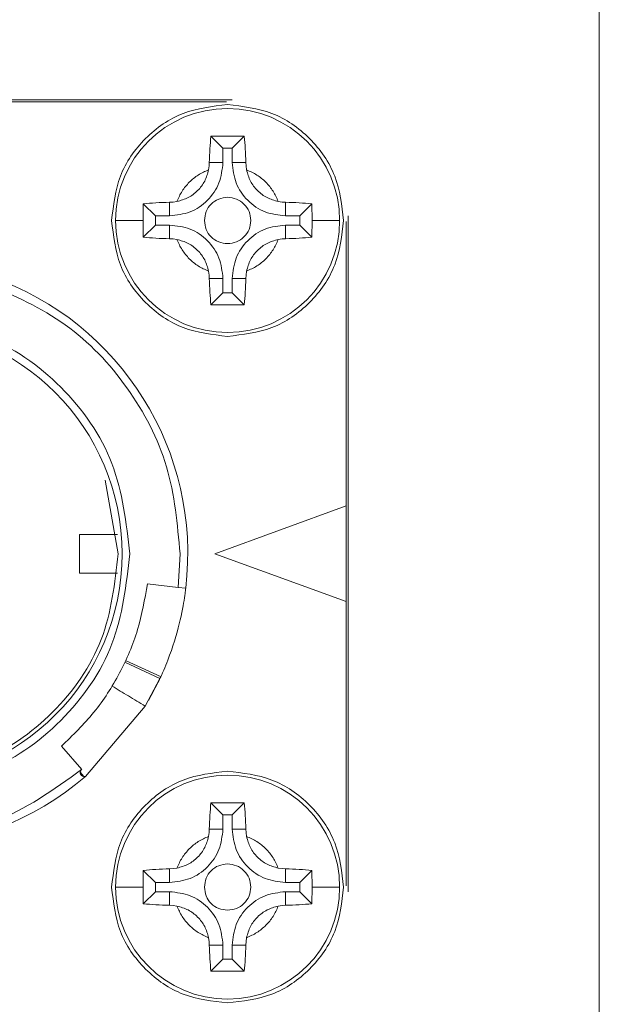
# Model space of a CAD drawing. Header units: millimetres. Extents: x 51337 to 61814, y -21781 to -12277.
# Tile 86 of 256: x 52844 to 52859, y -14607 to -14582. Entities that reach past the tile are written whole.
import ezdxf

# ---------------------------------------------------------------- set-up
doc = ezdxf.new("R2010")
doc.units = ezdxf.units.MM
doc.header["$LTSCALE"] = 0.3175
doc.layers.add('1轮廓实线层', color=7, linetype='Continuous', lineweight=18)
doc.layers.add('粗实线', color=7, linetype='Continuous', lineweight=18)

msp = doc.modelspace()

# ---------------------------------------------------------------- linework, layer by layer
at = {"layer": '1轮廓实线层', "ltscale": 30}
for centre, radius, start, end in [((52849.16392, -14586.82784), 2.9, 0, 180), ((52849.16392, -14586.82784), 2.9, 180, 0), ((52840.53392, -14595.45784), 7.6, 353.249563, 70.658062), ((52840.53392, -14595.45784), 7.6, 233.249563, 310.658062), ((52849.16392, -14604.08784), 2.9, 0, 180), ((52849.16392, -14604.08784), 2.9, 180, 0)]:
    msp.add_arc(centre, radius, start, end, dxfattribs=at)
at = {"layer": '粗实线', "ltscale": 30}
for p, q in [((52858.78392, -14569.20782), (52858.78392, -14645.2078)), ((52831.78392, -14583.70784), (52849.28392, -14583.70784)), ((52831.93392, -14583.75779), (52849.13392, -14583.75779)), ((52849.59443, -14584.64733), (52848.73341, -14584.64733)), ((52848.73341, -14584.64733), (52849.04494, -14584.95883)), ((52849.2829, -14584.95883), (52849.59443, -14584.64733)), ((52849.04494, -14584.95883), (52849.04494, -14585.32778)), ((52849.2829, -14584.95883), (52849.04494, -14584.95883)), ((52849.2829, -14585.32778), (52849.2829, -14584.95883)), ((52848.6865, -14585.41564), (52848.67217, -14585.51708)), ((52848.69155, -14585.32778), (52848.6865, -14585.41564)), ((52848.69155, -14585.32778), (52849.04494, -14585.32778)), ((52849.2829, -14585.32778), (52849.63628, -14585.32778)), ((52849.64134, -14585.41564), (52849.63628, -14585.32778)), ((52849.65566, -14585.51708), (52849.64134, -14585.41564)), ((52846.98341, -14586.39732), (52846.97912, -14586.82779)), ((52846.9834, -14586.39732), (52847.29494, -14586.70882)), ((52847.75216, -14586.35036), (52847.66386, -14586.35548)), ((52847.66386, -14586.35548), (52847.66392, -14586.70882)), ((52847.85316, -14586.33605), (52847.75216, -14586.35036)), ((52850.57567, -14586.35036), (52850.47468, -14586.33605)), ((52850.66397, -14586.35548), (52850.57567, -14586.35036)), ((52850.66392, -14586.70882), (52850.66397, -14586.35548)), ((52851.0329, -14586.70882), (52851.34443, -14586.39732)), ((52851.34871, -14586.82779), (52851.34443, -14586.39732)), ((52847.66392, -14586.70882), (52847.29494, -14586.70882)), ((52847.29494, -14586.94676), (52847.29494, -14586.70882)), ((52851.0329, -14586.70882), (52850.66392, -14586.70882)), ((52851.0329, -14586.70882), (52851.0329, -14586.94676)), ((52852.28392, -14586.70786), (52852.28392, -14604.20779)), ((52846.97912, -14586.82779), (52846.98341, -14587.25837)), ((52846.98341, -14587.25837), (52847.29494, -14586.94676)), ((52847.66392, -14586.94676), (52847.29494, -14586.94676)), ((52847.66392, -14586.94676), (52847.66386, -14587.30022)), ((52850.66397, -14587.30022), (52850.66392, -14586.94676)), ((52851.0329, -14586.94676), (52850.66392, -14586.94676)), ((52851.0329, -14586.94676), (52851.34443, -14587.25837)), ((52851.34443, -14587.25837), (52851.34871, -14586.82779)), ((52852.23392, -14586.85783), (52852.23392, -14594.22031)), ((52847.66386, -14587.30022), (52847.75216, -14587.30534)), ((52847.75216, -14587.30534), (52847.85316, -14587.31953)), ((52850.47468, -14587.31953), (52850.57567, -14587.30534)), ((52850.57567, -14587.30534), (52850.66397, -14587.30022)), ((52848.67217, -14588.13861), (52848.6865, -14588.23994)), ((52848.6865, -14588.23994), (52848.69155, -14588.32792)), ((52849.63628, -14588.32792), (52849.64134, -14588.23994)), ((52849.64134, -14588.23994), (52849.65566, -14588.13861)), ((52848.69155, -14588.32792), (52849.04494, -14588.3278)), ((52849.04494, -14588.69687), (52849.04494, -14588.3278)), ((52849.2829, -14588.3278), (52849.63628, -14588.32792)), ((52849.2829, -14588.3278), (52849.2829, -14588.69687)), ((52848.7334, -14589.00837), (52849.04494, -14588.69687)), ((52849.2829, -14588.69687), (52849.04494, -14588.69687)), ((52849.2829, -14588.69687), (52849.59443, -14589.00837)), ((52848.73341, -14589.00837), (52849.59443, -14589.00837)), ((52846.33392, -14595.45783), (52845.99822, -14593.55405)), ((52848.83392, -14595.45783), (52852.23392, -14594.22031)), ((52852.23392, -14594.22031), (52852.23392, -14596.69534)), ((52845.33392, -14594.95786), (52845.33392, -14595.45783)), ((52846.31232, -14594.95786), (52845.33392, -14594.95786)), ((52845.33392, -14595.45783), (52845.33392, -14595.95779)), ((52847.93392, -14595.45783), (52847.88262, -14596.3277)), ((52852.23392, -14596.69534), (52848.83392, -14595.45783)), ((52845.33392, -14595.95779), (52846.31232, -14595.95779)), ((52847.08816, -14596.23364), (52847.88262, -14596.3277)), ((52847.88262, -14596.3277), (52848.08123, -14596.35118)), ((52852.23392, -14596.69534), (52852.23392, -14604.05782)), ((52847.44215, -14598.64024), (52846.52283, -14598.21716)), ((52847.41293, -14598.68876), (52846.5078, -14598.26366)), ((52847.41294, -14598.68876), (52847.02995, -14599.4027)), ((52847.02995, -14599.4027), (52845.48565, -14601.22326)), ((52844.86292, -14600.43982), (52845.38765, -14601.04362)), ((52845.35222, -14601.11455), (52845.44305, -14601.22112)), ((52845.48565, -14601.22326), (52845.44305, -14601.22112)), ((52849.59443, -14601.90729), (52848.73341, -14601.90729)), ((52848.73341, -14601.90729), (52849.04494, -14602.2189)), ((52849.2829, -14602.2189), (52849.59443, -14601.90729)), ((52849.04494, -14602.2189), (52849.04494, -14602.58785)), ((52849.2829, -14602.2189), (52849.04494, -14602.2189)), ((52849.2829, -14602.58785), (52849.2829, -14602.2189)), ((52848.6865, -14602.67571), (52848.67217, -14602.77704)), ((52848.69155, -14602.58773), (52848.6865, -14602.67571)), ((52848.69155, -14602.58773), (52849.04494, -14602.58785)), ((52849.2829, -14602.58785), (52849.63628, -14602.58773)), ((52849.64134, -14602.67571), (52849.63628, -14602.58773)), ((52849.65566, -14602.77704), (52849.64134, -14602.67571)), ((52847.85316, -14603.59613), (52847.75216, -14603.61043)), ((52850.57567, -14603.61043), (52850.47468, -14603.59613)), ((52846.98341, -14603.65728), (52846.97912, -14604.08786)), ((52846.9834, -14603.65728), (52847.29494, -14603.96889)), ((52847.75216, -14603.61043), (52847.66386, -14603.61544)), ((52847.66386, -14603.61544), (52847.66392, -14603.96889)), ((52850.66397, -14603.61544), (52850.57567, -14603.61043)), ((52850.66392, -14603.96889), (52850.66397, -14603.61544)), ((52851.0329, -14603.96889), (52851.34443, -14603.65728)), ((52851.34871, -14604.08786), (52851.34443, -14603.65728)), ((52846.97912, -14604.08786), (52846.98341, -14604.51833)), ((52847.66392, -14603.96889), (52847.29494, -14603.96889)), ((52847.29494, -14604.20683), (52847.29494, -14603.96889)), ((52851.0329, -14603.96889), (52850.66392, -14603.96889)), ((52851.0329, -14603.96889), (52851.0329, -14604.20683)), ((52851.34443, -14604.51833), (52851.34871, -14604.08786)), ((52846.98341, -14604.51833), (52847.29494, -14604.20683)), ((52847.66392, -14604.20683), (52847.29494, -14604.20683)), ((52847.66392, -14604.20683), (52847.66386, -14604.56017)), ((52850.66397, -14604.56017), (52850.66392, -14604.20683)), ((52851.0329, -14604.20683), (52850.66392, -14604.20683)), ((52851.0329, -14604.20683), (52851.34443, -14604.51833)), ((52847.66386, -14604.56017), (52847.75216, -14604.5653)), ((52847.75216, -14604.5653), (52847.85316, -14604.5796)), ((52850.47468, -14604.5796), (52850.57567, -14604.5653)), ((52850.57567, -14604.5653), (52850.66397, -14604.56017)), ((52848.67217, -14605.39857), (52848.6865, -14605.50002)), ((52848.6865, -14605.50002), (52848.69155, -14605.58787)), ((52848.69155, -14605.58787), (52849.04494, -14605.58787)), ((52849.04494, -14605.95683), (52849.04494, -14605.58787)), ((52849.2829, -14605.58787), (52849.63628, -14605.58787)), ((52849.2829, -14605.58787), (52849.2829, -14605.95683)), ((52849.63628, -14605.58787), (52849.64134, -14605.50002)), ((52849.64134, -14605.50002), (52849.65566, -14605.39857)), ((52848.7334, -14606.26832), (52849.04494, -14605.95683)), ((52849.2829, -14605.95683), (52849.04494, -14605.95683)), ((52849.2829, -14605.95683), (52849.59443, -14606.26832)), ((52848.73341, -14606.26832), (52849.59443, -14606.26832))]:
    msp.add_line(p, q, dxfattribs=at)
msp.add_circle((52840.53392, -14595.45784), 5.9, dxfattribs=at)
for points, knots in [([(52846.16392, -14586.82779), (52846.20902, -14586.4347), (52846.29923, -14585.64849), (52846.99291, -14584.65682), (52847.98459, -14583.96309), (52848.77081, -14583.87295), (52849.16392, -14583.82789)], [0, 0, 0, 0, 41313.18906266, 82630.80066778, 123945.60929978, 165260.51969264, 165260.51969264, 165260.51969264, 165260.51969264]), ([(52849.16392, -14583.82789), (52849.55703, -14583.87295), (52850.34324, -14583.96309), (52851.33492, -14584.65682), (52852.0286, -14585.64849), (52852.11881, -14586.4347), (52852.16392, -14586.82779)], [0, 0, 0, 0, 41323.16442087, 82646.210937, 123972.05185247, 165293.48008, 165293.48008, 165293.48008, 165293.48008]), ([(52848.7334, -14584.64733), (52848.723, -14584.75339), (52848.70212, -14584.96624), (52848.69508, -14585.20698), (52848.69155, -14585.32778)], [0, 0, 0, 0, 46449.95275574, 93226.99236324, 93226.99236324, 93226.99236324, 93226.99236324]), ([(52849.63628, -14585.32778), (52849.63275, -14585.20698), (52849.62572, -14584.96624), (52849.60483, -14584.75339), (52849.59443, -14584.64733)], [0, 0, 0, 0, 46779.70373677, 93232.30428661, 93232.30428661, 93232.30428661, 93232.30428661]), ([(52847.66392, -14586.70882), (52847.84488, -14586.68805), (52848.2068, -14586.64651), (52848.66329, -14586.3272), (52848.98268, -14585.87072), (52849.02418, -14585.50877), (52849.04494, -14585.32778)], [0, 0, 0, 0, 41319.21160388, 82636.70840366, 123952.67443908, 165277.66601113, 165277.66601113, 165277.66601113, 165277.66601113]), ([(52849.2829, -14585.32778), (52849.30365, -14585.50877), (52849.34515, -14585.87072), (52849.66454, -14586.3272), (52850.12103, -14586.64651), (52850.48295, -14586.68805), (52850.66392, -14586.70882)], [0, 0, 0, 0, 41327.47460127, 82645.90328324, 123965.91235399, 165287.60663979, 165287.60663979, 165287.60663979, 165287.60663979]), ([(52848.67215, -14585.51708), (52848.58107, -14585.55761), (52848.39876, -14585.63872), (52848.16772, -14585.8314), (52847.97471, -14586.06241), (52847.89369, -14586.24479), (52847.85315, -14586.33605)], [0, 0, 0, 0, 41285.28496754, 82635.45416482, 123923.89268011, 165277.69132154, 165277.69132154, 165277.69132154, 165277.69132154]), ([(52848.67217, -14585.51708), (52848.64447, -14585.61632), (52848.58906, -14585.8148), (52848.399, -14586.06295), (52848.15087, -14586.25304), (52847.95239, -14586.30838), (52847.85316, -14586.33605)], [0, 0, 0, 0, 41318.97730434, 82644.90981838, 123962.57695761, 165278.84142104, 165278.84142104, 165278.84142104, 165278.84142104]), ([(52850.47468, -14586.33605), (52850.37544, -14586.30838), (52850.17696, -14586.25304), (52849.92883, -14586.06295), (52849.73877, -14585.8148), (52849.68336, -14585.61632), (52849.65566, -14585.51708)], [0, 0, 0, 0, 41320.11994486, 82641.64269643, 123971.46884686, 165294.3018858, 165294.3018858, 165294.3018858, 165294.3018858]), ([(52850.47468, -14586.33605), (52850.43418, -14586.24496), (52850.35311, -14586.06262), (52850.16032, -14585.83167), (52849.92937, -14585.63857), (52849.74697, -14585.5576), (52849.65569, -14585.51708)], [0, 0, 0, 0, 41286.26883803, 82647.21795788, 123934.08293937, 165295.94839892, 165295.94839892, 165295.94839892, 165295.94839892]), ([(52848.56392, -14586.82779), (52848.57294, -14586.74917), (52848.59098, -14586.59193), (52848.72972, -14586.3936), (52848.92805, -14586.25485), (52849.08529, -14586.23682), (52849.16392, -14586.22781)], [0, 0, 0, 0, 41318.7214967, 82641.81997744, 123962.20631085, 165282.57525645, 165282.57525645, 165282.57525645, 165282.57525645]), ([(52849.16392, -14586.22781), (52849.24254, -14586.23682), (52849.39978, -14586.25485), (52849.59812, -14586.3936), (52849.73685, -14586.59193), (52849.7549, -14586.74917), (52849.76392, -14586.82779)], [0, 0, 0, 0, 41322.07752151, 82644.09181573, 123968.81836413, 165289.16775605, 165289.16775605, 165289.16775605, 165289.16775605]), ([(52847.66386, -14586.35548), (52847.54306, -14586.35901), (52847.3023, -14586.36603), (52847.08945, -14586.38692), (52846.9834, -14586.39732)], [0, 0, 0, 0, 46774.68641942, 93219.55512916, 93219.55512916, 93219.55512916, 93219.55512916]), ([(52851.34443, -14586.39732), (52851.23838, -14586.38692), (52851.02553, -14586.36603), (52850.78478, -14586.35901), (52850.66397, -14586.35548)], [0, 0, 0, 0, 46454.40448938, 93238.69440461, 93238.69440461, 93238.69440461, 93238.69440461]), ([(52849.16392, -14589.82781), (52848.7708, -14589.78275), (52847.98454, -14589.69264), (52846.99299, -14588.99875), (52846.29917, -14588.00716), (52846.209, -14587.22092), (52846.16392, -14586.82779)], [0, 0, 0, 0, 41314.42239952, 82631.08070453, 123944.70581126, 165261.53361327, 165261.53361327, 165261.53361327, 165261.53361327]), ([(52846.97923, -14586.82779), (52846.86001, -14586.82779), (52846.62265, -14586.82779), (52846.33632, -14586.82779), (52846.29085, -14586.82779), (52846.26392, -14586.82779)], [0, 0, 0, 0, 38423.57737243, 76501.46557907, 131811.14350666, 131811.14350666, 131811.14350666, 131811.14350666]), ([(52847.66392, -14586.94676), (52847.84489, -14586.96752), (52848.20684, -14587.00904), (52848.66326, -14587.32851), (52848.98267, -14587.78494), (52849.02418, -14588.14684), (52849.04494, -14588.3278)], [0, 0, 0, 0, 41319.67907666, 82642.72216901, 123959.15564049, 165275.6492815, 165275.6492815, 165275.6492815, 165275.6492815]), ([(52849.16392, -14587.42789), (52849.08529, -14587.41883), (52848.92806, -14587.40071), (52848.72976, -14587.262), (52848.59093, -14587.06371), (52848.57292, -14586.90645), (52848.56392, -14586.82779)], [0, 0, 0, 0, 41322.71543117, 82641.33970406, 123945.1831516, 165282.77850087, 165282.77850087, 165282.77850087, 165282.77850087]), ([(52849.76392, -14586.82779), (52849.75491, -14586.90645), (52849.7369, -14587.06371), (52849.59807, -14587.262), (52849.39977, -14587.40071), (52849.24254, -14587.41883), (52849.16392, -14587.42789)], [0, 0, 0, 0, 41339.2239704, 82644.69470931, 123964.94685591, 165289.3709263, 165289.3709263, 165289.3709263, 165289.3709263]), ([(52852.16392, -14586.82779), (52852.11883, -14587.22092), (52852.02866, -14588.00716), (52851.33484, -14588.99875), (52850.34329, -14589.69264), (52849.55703, -14589.78275), (52849.16392, -14589.82781)], [0, 0, 0, 0, 41325.06880596, 82646.92354112, 123971.82121279, 165294.49865648, 165294.49865648, 165294.49865648, 165294.49865648]), ([(52849.2829, -14588.3278), (52849.30365, -14588.14684), (52849.34517, -14587.78494), (52849.66457, -14587.32851), (52850.12099, -14587.00904), (52850.48295, -14586.96752), (52850.66392, -14586.94676)], [0, 0, 0, 0, 41319.53974865, 82638.99948247, 123965.1188545, 165287.84427365, 165287.84427365, 165287.84427365, 165287.84427365]), ([(52852.06392, -14586.82779), (52852.05319, -14586.82779), (52852.03092, -14586.82779), (52851.82447, -14586.82779), (52851.53029, -14586.82779), (52851.34862, -14586.82779)], [0, 0, 0, 0, 34597.51181485, 71794.26070033, 131851.44635673, 131851.44635673, 131851.44635673, 131851.44635673]), ([(52846.9834, -14587.25837), (52847.08945, -14587.26878), (52847.3023, -14587.28966), (52847.54305, -14587.29669), (52847.66386, -14587.30022)], [0, 0, 0, 0, 46443.52541873, 93218.93592824, 93218.93592824, 93218.93592824, 93218.93592824]), ([(52850.66397, -14587.30022), (52850.78478, -14587.29669), (52851.02553, -14587.28966), (52851.23838, -14587.26878), (52851.34443, -14587.25837)], [0, 0, 0, 0, 46784.95465506, 93237.95650086, 93237.95650086, 93237.95650086, 93237.95650086]), ([(52847.85315, -14587.31965), (52847.89365, -14587.41073), (52847.97472, -14587.59307), (52848.16751, -14587.82402), (52848.39846, -14588.01713), (52848.58086, -14588.09809), (52848.67215, -14588.13861)], [0, 0, 0, 0, 41281.02306227, 82636.68794719, 123918.27815865, 165274.8592662, 165274.8592662, 165274.8592662, 165274.8592662]), ([(52847.85316, -14587.31953), (52847.95239, -14587.34724), (52848.15085, -14587.40267), (52848.399, -14587.59274), (52848.58906, -14587.8409), (52848.64447, -14588.03938), (52848.67217, -14588.13861)], [0, 0, 0, 0, 41319.60226247, 82635.31748807, 123959.29769799, 165276.34369255, 165276.34369255, 165276.34369255, 165276.34369255]), ([(52849.65566, -14588.13861), (52849.68336, -14588.03938), (52849.73877, -14587.8409), (52849.92883, -14587.59274), (52850.17698, -14587.40267), (52850.37544, -14587.34724), (52850.47468, -14587.31953)], [0, 0, 0, 0, 41320.88637039, 82648.76552283, 123968.34166758, 165291.80521244, 165291.80521244, 165291.80521244, 165291.80521244]), ([(52849.65569, -14588.13861), (52849.74677, -14588.09809), (52849.92907, -14588.01698), (52850.16011, -14587.8243), (52850.35313, -14587.59329), (52850.43414, -14587.41091), (52850.47468, -14587.31965)], [0, 0, 0, 0, 41289.14568781, 82643.1816729, 123935.48120335, 165293.11805737, 165293.11805737, 165293.11805737, 165293.11805737]), ([(52842.9445, -14588.46143), (52843.64511, -14588.77543), (52845.04634, -14589.40342), (52846.64456, -14591.10007), (52847.72803, -14593.1638), (52847.86529, -14594.69314), (52847.93392, -14595.45783)], [0, 0, 0, 0, 41307.77079517, 82616.42089648, 123922.48873485, 165230.65162724, 165230.65162724, 165230.65162724, 165230.65162724]), ([(52848.69155, -14588.32792), (52848.69508, -14588.44871), (52848.70212, -14588.68946), (52848.723, -14588.90231), (52848.7334, -14589.00837)], [0, 0, 0, 0, 46776.14749458, 93225.20749255, 93225.20749255, 93225.20749255, 93225.20749255]), ([(52849.59443, -14589.00837), (52849.60483, -14588.90231), (52849.62572, -14588.68946), (52849.63275, -14588.44871), (52849.63628, -14588.32792)], [0, 0, 0, 0, 46451.76774008, 93230.63973441, 93230.63973441, 93230.63973441, 93230.63973441]), ([(52840.53392, -14589.35789), (52841.33324, -14589.44958), (52842.93188, -14589.63296), (52844.94824, -14591.04352), (52846.35883, -14593.05986), (52846.54222, -14594.65851), (52846.63392, -14595.45783)], [0, 0, 0, 0, 41303.376924, 82606.39560866, 123909.98412197, 165213.20542673, 165213.20542673, 165213.20542673, 165213.20542673]), ([(52846.63392, -14595.45783), (52846.54222, -14596.25715), (52846.35883, -14597.85579), (52844.94824, -14599.87214), (52842.93187, -14601.28267), (52841.33324, -14601.46615), (52840.53392, -14601.55788)], [0, 0, 0, 0, 41303.64511809, 82607.65744849, 123911.0999444, 165215.30431145, 165215.30431145, 165215.30431145, 165215.30431145]), ([(52840.53392, -14601.25784), (52841.29392, -14601.17062), (52842.81392, -14600.9962), (52844.73117, -14599.6551), (52846.07235, -14597.73787), (52846.24673, -14596.21783), (52846.33392, -14595.45783)], [0, 0, 0, 0, 41302.86989308, 82604.53910431, 123908.19864861, 165210.77949103, 165210.77949103, 165210.77949103, 165210.77949103]), ([(52844.86292, -14600.43982), (52845.15516, -14600.15741), (52845.73962, -14599.59259), (52846.39654, -14598.55948), (52846.88103, -14597.43512), (52847.01912, -14596.63414), (52847.08816, -14596.23364)], [0, 0, 0, 0, 41310.23019574, 82619.80022882, 123929.87741961, 165241.04140381, 165241.04140381, 165241.04140381, 165241.04140381]), ([(52848.08123, -14596.35118), (52848.07985, -14596.36337), (52848.07707, -14596.3879), (52848.04325, -14596.64552), (52847.94398, -14597.22136), (52847.69921, -14598.03597), (52847.4011, -14598.73611), (52847.21058, -14599.08442), (52847.11571, -14599.25786)], [0, 0, 0, 0, 29526.88627709, 59450.11283511, 118652.97153618, 177855.31430227, 207704.46378295, 237309.98793652, 237309.98793652, 237309.98793652, 237309.98793652]), ([(52847.43609, -14598.63905), (52847.43648, -14598.63818), (52847.43899, -14598.6326), (52847.43649, -14598.63828), (52847.42924, -14598.65394), (52847.41834, -14598.67722), (52847.41294, -14598.68876)], [0, 0, 0, 0, 9445.26136158, 61055.29546989, 113599.05646968, 165262.54101619, 165262.54101619, 165262.54101619, 165262.54101619]), ([(52847.02995, -14599.4027), (52846.88578, -14599.31459), (52846.60135, -14599.14076), (52846.31596, -14598.96849), (52846.17523, -14598.88354)], [0, 0, 0, 0, 47245.34618448, 93209.92065594, 93209.92065594, 93209.92065594, 93209.92065594]), ([(52845.38747, -14601.04385), (52844.66052, -14601.5655), (52843.20661, -14602.60881), (52841.42482, -14602.77485), (52840.53392, -14602.85786)], [0, 0, 0, 0, 46591.77281747, 93184.45833357, 93184.45833357, 93184.45833357, 93184.45833357]), ([(52845.44305, -14601.22112), (52845.43203, -14601.21951), (52845.40938, -14601.21621), (52845.38402, -14601.19912), (52845.36499, -14601.17728), (52845.35337, -14601.15115), (52845.34932, -14601.12163), (52845.35516, -14601.09169), (52845.36737, -14601.06437), (52845.38098, -14601.05048), (52845.38747, -14601.04385)], [0, 0, 0, 0, 43019.72663526, 88420.87943331, 129854.38396158, 169945.25949363, 210921.53528982, 249339.57488088, 280708.28056713, 309317.24458431, 309317.24458431, 309317.24458431, 309317.24458431]), ([(52846.16392, -14604.08786), (52846.20901, -14603.69473), (52846.29918, -14602.9085), (52846.99296, -14601.91688), (52847.9846, -14601.22319), (52848.77081, -14601.13296), (52849.16392, -14601.08784)], [0, 0, 0, 0, 41313.41365146, 82623.62487228, 123934.53156876, 165246.36074764, 165246.36074764, 165246.36074764, 165246.36074764]), ([(52849.16392, -14601.08784), (52849.55703, -14601.13296), (52850.34324, -14601.22319), (52851.33488, -14601.91688), (52852.02865, -14602.9085), (52852.11883, -14603.69473), (52852.16392, -14604.08786)], [0, 0, 0, 0, 41320.08960657, 82639.2404249, 123957.68649619, 165279.34637314, 165279.34637314, 165279.34637314, 165279.34637314]), ([(52848.7334, -14601.90729), (52848.723, -14602.01334), (52848.70212, -14602.22619), (52848.69508, -14602.46694), (52848.69155, -14602.58773)], [0, 0, 0, 0, 46445.99858506, 93219.05617779, 93219.05617779, 93219.05617779, 93219.05617779]), ([(52849.63628, -14602.58773), (52849.63275, -14602.46694), (52849.62572, -14602.22619), (52849.60483, -14602.01334), (52849.59443, -14601.90729)], [0, 0, 0, 0, 46775.72356591, 93224.3717759, 93224.3717759, 93224.3717759, 93224.3717759]), ([(52847.66392, -14603.96889), (52847.84488, -14603.94812), (52848.2068, -14603.90659), (52848.66334, -14603.58727), (52848.98263, -14603.13073), (52849.02417, -14602.7688), (52849.04494, -14602.58785)], [0, 0, 0, 0, 41316.01992877, 82630.3251859, 123950.69973771, 165263.53451293, 165263.53451293, 165263.53451293, 165263.53451293]), ([(52848.67215, -14602.77704), (52848.58106, -14602.81755), (52848.39871, -14602.89865), (52848.16781, -14603.09148), (52847.97463, -14603.32239), (52847.89368, -14603.50481), (52847.85315, -14603.59613)], [0, 0, 0, 0, 41278.67574536, 82632.61270293, 123901.59385309, 165263.55034308, 165263.55034308, 165263.55034308, 165263.55034308]), ([(52848.67217, -14602.77704), (52848.64447, -14602.87627), (52848.58906, -14603.07475), (52848.399, -14603.32291), (52848.15085, -14603.51298), (52847.95239, -14603.56841), (52847.85316, -14603.59613)], [0, 0, 0, 0, 41314.12068997, 82635.19577211, 123948.00645097, 165264.70389344, 165264.70389344, 165264.70389344, 165264.70389344]), ([(52849.2829, -14602.58785), (52849.30366, -14602.7688), (52849.3452, -14603.13073), (52849.6645, -14603.58727), (52850.12104, -14603.90659), (52850.48295, -14603.94812), (52850.66392, -14603.96889)], [0, 0, 0, 0, 41315.31905579, 82638.15850637, 123954.97782229, 165273.48222317, 165273.48222317, 165273.48222317, 165273.48222317]), ([(52850.47468, -14603.59613), (52850.37544, -14603.56841), (52850.17698, -14603.51298), (52849.92883, -14603.32291), (52849.73877, -14603.07475), (52849.68336, -14602.87627), (52849.65566, -14602.77704)], [0, 0, 0, 0, 41320.55656682, 82637.22600699, 123962.19787076, 165280.1774444, 165280.1774444, 165280.1774444, 165280.1774444]), ([(52850.47468, -14603.59613), (52850.43419, -14603.50499), (52850.35318, -14603.32261), (52850.16028, -14603.09174), (52849.92935, -14602.89866), (52849.74697, -14602.8176), (52849.65569, -14602.77704)], [0, 0, 0, 0, 41295.19013363, 82637.4169825, 123918.42438673, 165281.82294734, 165281.82294734, 165281.82294734, 165281.82294734]), ([(52848.56392, -14604.08786), (52848.57294, -14604.00925), (52848.59098, -14603.852), (52848.72972, -14603.65367), (52848.92805, -14603.51492), (52849.08529, -14603.4969), (52849.16392, -14603.48788)], [0, 0, 0, 0, 41315.18974266, 82634.75609523, 123951.6105323, 165268.44758304, 165268.44758304, 165268.44758304, 165268.44758304]), ([(52849.16392, -14603.48788), (52849.24254, -14603.4969), (52849.39978, -14603.51492), (52849.59812, -14603.65367), (52849.73685, -14603.852), (52849.7549, -14604.00925), (52849.76392, -14604.08786)], [0, 0, 0, 0, 41318.54686955, 82637.03051722, 123958.22618733, 165275.04507496, 165275.04507496, 165275.04507496, 165275.04507496]), ([(52847.66386, -14603.61544), (52847.54306, -14603.61896), (52847.3023, -14603.62599), (52847.08945, -14603.64687), (52846.9834, -14603.65728)], [0, 0, 0, 0, 46770.7063252, 93211.62300516, 93211.62300516, 93211.62300516, 93211.62300516]), ([(52851.34443, -14603.65728), (52851.23838, -14603.64687), (52851.02553, -14603.62599), (52850.78478, -14603.61896), (52850.66397, -14603.61544)], [0, 0, 0, 0, 46450.4601609, 93230.77773791, 93230.77773791, 93230.77773791, 93230.77773791]), ([(52849.16392, -14607.08788), (52848.77081, -14607.04277), (52847.9846, -14606.95254), (52846.99291, -14606.25884), (52846.29923, -14605.26716), (52846.20902, -14604.48095), (52846.16392, -14604.08786)], [0, 0, 0, 0, 41312.25250359, 82623.58251532, 123937.71526418, 165247.42584294, 165247.42584294, 165247.42584294, 165247.42584294]), ([(52846.97923, -14604.08786), (52846.86001, -14604.08786), (52846.62265, -14604.08786), (52846.33632, -14604.08786), (52846.29085, -14604.08786), (52846.26392, -14604.08786)], [0, 0, 0, 0, 38420.82385255, 76495.98331217, 131801.69762397, 131801.69762397, 131801.69762397, 131801.69762397]), ([(52849.16392, -14604.68784), (52849.08529, -14604.67883), (52848.92805, -14604.6608), (52848.72972, -14604.52206), (52848.59098, -14604.32372), (52848.57294, -14604.16648), (52848.56392, -14604.08786)], [0, 0, 0, 0, 41316.89040204, 82633.79819043, 123953.41789782, 165268.66098965, 165268.66098965, 165268.66098965, 165268.66098965]), ([(52849.76392, -14604.08786), (52849.7549, -14604.16648), (52849.73685, -14604.32372), (52849.59812, -14604.52206), (52849.39978, -14604.6608), (52849.24254, -14604.67883), (52849.16392, -14604.68784)], [0, 0, 0, 0, 41316.87229472, 82638.12137758, 123956.6584345, 165275.25871338, 165275.25871338, 165275.25871338, 165275.25871338]), ([(52852.16392, -14604.08786), (52852.11881, -14604.48095), (52852.0286, -14605.26716), (52851.33492, -14606.25884), (52850.34323, -14606.95254), (52849.55702, -14607.04277), (52849.16392, -14607.08788)], [0, 0, 0, 0, 41317.95719305, 82640.32670337, 123959.9020491, 165280.41619269, 165280.41619269, 165280.41619269, 165280.41619269]), ([(52852.06392, -14604.08786), (52852.05319, -14604.08786), (52852.03092, -14604.08786), (52851.82447, -14604.08786), (52851.53028, -14604.08786), (52851.34861, -14604.08786)], [0, 0, 0, 0, 34594.80621419, 71789.93945644, 131842.02722632, 131842.02722632, 131842.02722632, 131842.02722632]), ([(52847.66392, -14604.20683), (52847.84488, -14604.2276), (52848.2068, -14604.26914), (52848.66329, -14604.58845), (52848.98268, -14605.04493), (52849.02418, -14605.40688), (52849.04494, -14605.58787)], [0, 0, 0, 0, 41315.17812844, 82628.64162017, 123940.57449697, 165261.53202936, 165261.53202936, 165261.53202936, 165261.53202936]), ([(52849.2829, -14605.58787), (52849.30365, -14605.40688), (52849.34515, -14605.04493), (52849.66454, -14604.58845), (52850.12103, -14604.26914), (52850.48295, -14604.2276), (52850.66392, -14604.20683)], [0, 0, 0, 0, 41324.00675503, 82638.96834981, 123955.51020077, 165273.73712537, 165273.73712537, 165273.73712537, 165273.73712537]), ([(52846.9834, -14604.51833), (52847.08945, -14604.52873), (52847.3023, -14604.54962), (52847.54305, -14604.55665), (52847.66386, -14604.56017)], [0, 0, 0, 0, 46439.57731434, 93211.01150633, 93211.01150633, 93211.01150633, 93211.01150633]), ([(52847.85315, -14604.5796), (52847.89365, -14604.67069), (52847.97472, -14604.85303), (52848.16751, -14605.08398), (52848.39846, -14605.27708), (52848.58086, -14605.35805), (52848.67215, -14605.39857)], [0, 0, 0, 0, 41277.49755286, 82629.63055375, 123907.69520737, 165260.74435264, 165260.74435264, 165260.74435264, 165260.74435264]), ([(52847.85316, -14604.5796), (52847.9524, -14604.60726), (52848.15092, -14604.66259), (52848.39892, -14604.85283), (52848.5891, -14605.10086), (52848.64448, -14605.29933), (52848.67217, -14605.39857)], [0, 0, 0, 0, 41312.95463523, 82636.84956655, 123946.54009463, 165262.22801851, 165262.22801851, 165262.22801851, 165262.22801851]), ([(52849.65566, -14605.39857), (52849.68335, -14605.29933), (52849.73873, -14605.10086), (52849.92891, -14604.85283), (52850.17691, -14604.66259), (52850.37543, -14604.60726), (52850.47468, -14604.5796)], [0, 0, 0, 0, 41319.53180598, 82633.12358363, 123960.88383171, 165277.70276036, 165277.70276036, 165277.70276036, 165277.70276036]), ([(52849.65569, -14605.39857), (52849.74678, -14605.3581), (52849.92914, -14605.27708), (52850.16007, -14605.08424), (52850.35313, -14604.85325), (52850.43414, -14604.67087), (52850.47468, -14604.5796)], [0, 0, 0, 0, 41277.47512426, 82637.62549445, 123925.65686112, 165279.01879779, 165279.01879779, 165279.01879779, 165279.01879779]), ([(52850.66397, -14604.56017), (52850.78478, -14604.55665), (52851.02553, -14604.54962), (52851.23838, -14604.52873), (52851.34443, -14604.51833)], [0, 0, 0, 0, 46780.98608742, 93230.04752372, 93230.04752372, 93230.04752372, 93230.04752372]), ([(52848.69155, -14605.58787), (52848.69508, -14605.70867), (52848.70212, -14605.94941), (52848.723, -14606.16227), (52848.7334, -14606.26832)], [0, 0, 0, 0, 46772.17932712, 93217.29890551, 93217.29890551, 93217.29890551, 93217.29890551]), ([(52849.59443, -14606.26832), (52849.60483, -14606.16227), (52849.62572, -14605.94941), (52849.63275, -14605.70867), (52849.63628, -14605.58787)], [0, 0, 0, 0, 46447.8291561, 93222.73483173, 93222.73483173, 93222.73483173, 93222.73483173])]:
    msp.add_open_spline(points, degree=3, knots=knots, dxfattribs=at)

doc.saveas('drawing.dxf')
